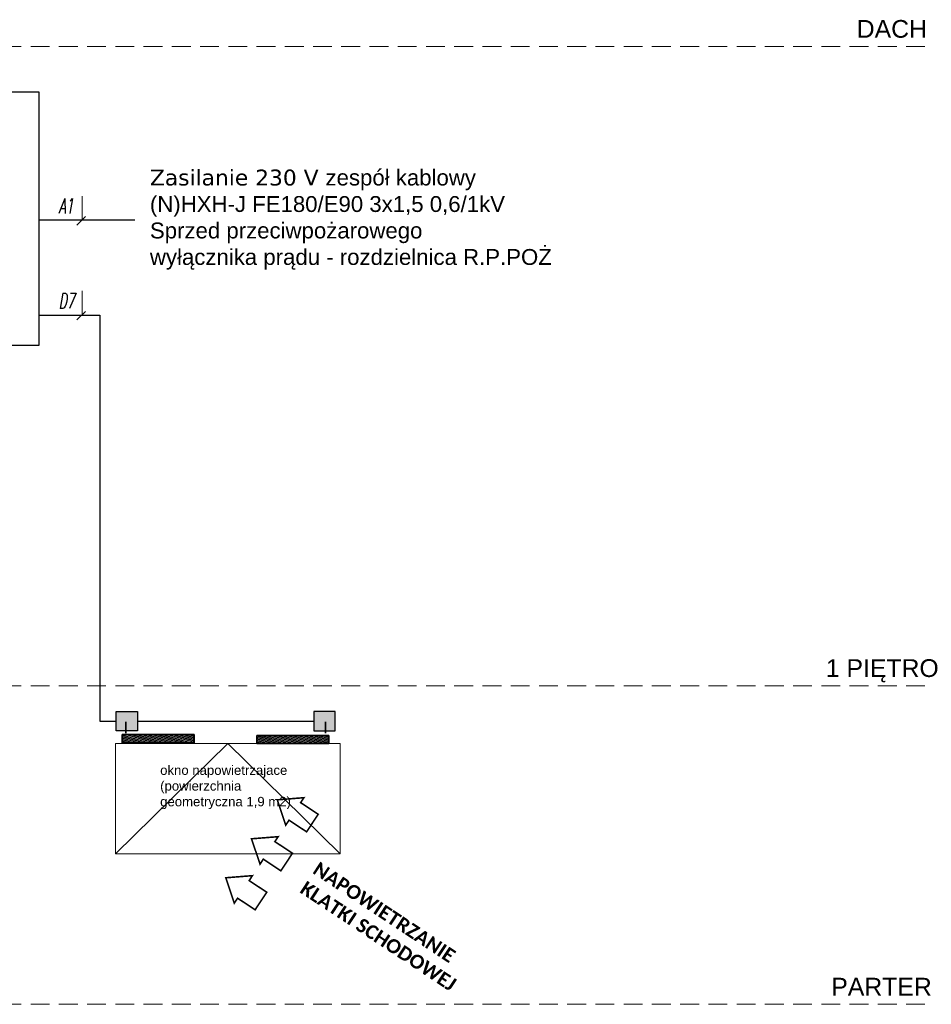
# Model space of a CAD drawing. Header units: millimetres. Extents: x 2260 to 32334, y -33324 to 11762.
# Tile 6 of 79: x 4271 to 5724, y -33324 to -31755. Entities that reach past the tile are written whole.
import ezdxf

# ---------------------------------------------------------------- set-up
doc = ezdxf.new("R2010")
doc.units = ezdxf.units.MM
doc.linetypes.add('BUR', pattern=[4.5, 3, -1.5])
for name, color, linetype in [('_-0', 5, 'Continuous'), ('E_gniazda wtyczkowe i siła', 1, 'Continuous'), ('mapp-system', 7, 'Continuous'), ('mcr_nawiew', 160, 'Continuous')]:
    doc.layers.add(name, color=color, linetype=linetype)
for name, color, linetype, lineweight in [('CP_FRAME', 217, 'Continuous', 70), ('mcr opis przewodów', 6, 'Continuous', 18), ('NOWE CZUJKI', 250, 'Continuous', 25), ('RAMKA 100', 198, 'Continuous', 15), ('Sciany zewnetrzne', 7, 'Continuous', 35), ('WYŁACZNIK', 1, 'Continuous', 18)]:
    doc.layers.add(name, color=color, linetype=linetype, lineweight=lineweight)
doc.layers.add('oddymianie', color=5, linetype='Continuous', lineweight=20, plot=False)
doc.styles.add('Arial Normalny', font='arial.ttf')
doc.styles.add('OPS_Arial', font='arial.ttf')
doc.styles.add('Roman', font='txt')
doc.styles.get("Standard").update_dxf_attribs({"font": 'arial.ttf'})
doc.styles.add('WYMIAR', font='romans.shx', dxfattribs={"width": 0.6})

msp = doc.modelspace()

# ---------------------------------------------------------------- hatches: boundary and pattern name
at = {"transparency": 33554687}
h = msp.add_hatch(color=256, dxfattribs=at)
h.dxf.hatch_style = 1
h.set_gradient(color1=(255, 0, 0), color2=(255, 0, 0), centered=1)
h.paths.add_polyline_path([(4424.875, -32888.068), (4458.913, -32888.068), (4458.913, -32857.657), (4424.875, -32857.657)])
h = msp.add_hatch(color=256, dxfattribs=at)
h.dxf.hatch_style = 1
h.set_gradient(color1=(255, 0, 0), color2=(255, 0, 0), centered=1)
h.paths.add_polyline_path([(4773.97, -32888.068), (4739.932, -32888.068), (4739.932, -32857.657), (4773.97, -32857.657)])
at = {"layer": 'WYŁACZNIK'}
h = msp.add_hatch(dxfattribs=at)
h.set_pattern_fill('ANSI32', color=150, scale=0.24192, angle=271.664578, style=0)
h.set_pattern_definition([(343.8744794, (2245.3143, 10516.1205), (0.63999888, 2.21362703), []), (343.8744794, (2245.8389, 10515.1693), (0.63999888, 2.21362703), [])])
h.paths.add_polyline_path([(4478.966, -32908.62), (4478.712, -32895.709), (4549.367, -32894.326), (4549.367, -32907.237)])
h.paths.add_polyline_path([(4434.567, -32907.237), (4434.567, -32894.326), (4549.367, -32894.326), (4549.367, -32907.237)])
h.paths.add_polyline_path([(4549.367, -32907.237), (4549.367, -32894.326), (4478.712, -32895.709), (4478.966, -32908.62)])
h = msp.add_hatch(dxfattribs=at)
h.set_pattern_fill('ANSI32', color=150, scale=0.24192, angle=271.664578, style=0)
h.set_pattern_definition([(343.8744794, (2459.8324, 10514.698), (0.63999888, 2.21362703), []), (343.8744794, (2460.357, 10513.7468), (0.63999888, 2.21362703), [])])
h.paths.add_polyline_path([(4693.484, -32910.043), (4693.23, -32897.132), (4763.885, -32895.749), (4763.885, -32908.659)])
h.paths.add_polyline_path([(4649.085, -32908.659), (4649.085, -32895.749), (4763.885, -32895.749), (4763.885, -32908.659)])
h.paths.add_polyline_path([(4763.885, -32908.659), (4763.885, -32895.749), (4693.23, -32897.132), (4693.484, -32910.043)])

# ---------------------------------------------------------------- linework, layer by layer
for points in [[(4424.875, -32857.657), (4458.913, -32857.657), (4458.913, -32888.068), (4424.875, -32888.068)], [(4773.97, -32857.657), (4739.932, -32857.657), (4739.932, -32888.068), (4773.97, -32888.068)]]:
    msp.add_lwpolyline(points, close=True)
at = {"layer": '_-0', "color": 150}
for points in [[(4434.567, -32907.237), (4434.567, -32894.326), (4549.367, -32894.326), (4549.367, -32907.237), (4434.567, -32907.237)], [(4649.085, -32908.659), (4649.085, -32895.749), (4763.885, -32895.749), (4763.885, -32908.659), (4649.085, -32908.659)]]:
    msp.add_lwpolyline(points, close=True, dxfattribs=at)
at = {"layer": 'CP_FRAME', "color": 7, "linetype": 'BUR', "lineweight": 18, "ltscale": 10}
for points in [[(5713.874, -31798.102), (2385.692, -31798.102)], [(5713.874, -32816.46), (2385.692, -32816.46)], [(5713.874, -33323.991), (2385.692, -33323.991)]]:
    msp.add_lwpolyline(points, dxfattribs=at)
at = {"layer": 'CP_FRAME', "color": 7, "lineweight": 18}
msp.add_lwpolyline([(4423.864, -33084.053), (4423.864, -32908.659), (4781.971, -32908.659), (4781.971, -33084.053)], close=True, dxfattribs=at)
msp.add_lwpolyline([(4423.864, -33084.053), (4602.918, -32908.659), (4781.971, -33084.053)], dxfattribs=at)
at = {"layer": 'E_gniazda wtyczkowe i siła'}
msp.add_line((4454.734, -32074.909), (4302.064, -32074.909), dxfattribs=at)
at = {"layer": 'mapp-system'}
for p, q in [((4302.064, -32225.935), (4398.887, -32225.935)), ((4398.887, -32225.935), (4398.887, -32873.074)), ((4398.887, -32873.074), (4424.875, -32873.074)), ((4458.913, -32873.074), (4739.932, -32873.074)), ((4549.114, -32894.326), (4434.567, -32894.326)), ((4549.367, -32894.326), (4434.567, -32894.326)), ((4434.567, -32894.326), (4434.567, -32907.237))]:
    msp.add_line(p, q, dxfattribs=at)
at = {"layer": 'mapp-system', "color": 150}
for p, q in [((4549.367, -32907.237), (4549.367, -32894.326)), ((4763.632, -32895.749), (4649.085, -32895.749)), ((4763.885, -32895.749), (4649.085, -32895.749)), ((4649.085, -32895.749), (4649.085, -32908.659)), ((4763.885, -32908.659), (4763.885, -32895.749))]:
    msp.add_line(p, q, dxfattribs=at)
at = {"layer": 'mcr opis przewodów', "lineweight": 9}
for p, q in [((4370.888, -32036.51), (4370.888, -32074.909)), ((4376.142, -32069.035), (4362.566, -32082.611)), ((4370.888, -32187.536), (4370.888, -32225.935)), ((4376.142, -32220.061), (4362.566, -32233.637))]:
    msp.add_line(p, q, dxfattribs=at)
at = {"layer": 'mcr_nawiew', "const_width": 2.518}
for points in [[(4728.561, -33049.208), (4747.043, -33021.219), (4719.028, -33002.721), (4724.239, -32994.829), (4681.773, -32998.217), (4695.336, -33038.602), (4700.547, -33030.71), (4728.561, -33049.208)], [(4706.034, -33083.324), (4687.552, -33111.313), (4659.538, -33092.815), (4654.327, -33100.706), (4640.764, -33060.322), (4683.23, -33056.934), (4678.02, -33064.826), (4706.034, -33083.324)], [(4665.025, -33145.429), (4646.543, -33173.418), (4618.529, -33154.92), (4613.318, -33162.811), (4599.755, -33122.427), (4642.222, -33119.039), (4637.011, -33126.93), (4665.025, -33145.429)]]:
    msp.add_lwpolyline(points, dxfattribs=at)
at = {"layer": 'NOWE CZUJKI', "color": 7}
msp.add_lwpolyline([(3764.149, -31870.226), (4302.064, -31870.226), (4302.064, -32274.632), (3764.149, -32274.632)], close=True, dxfattribs=at)
at = {"layer": 'Sciany zewnetrzne'}
for points in [[(4440.342, -32873.738), (4440.342, -32891.817)], [(4758.504, -32873.738), (4758.504, -32891.817)]]:
    msp.add_lwpolyline(points, dxfattribs=at)
at = {"layer": 'WYŁACZNIK', "color": 150, "lineweight": 30}
for points in [[(4549.367, -32907.237), (4549.367, -32894.326), (4434.567, -32894.326), (4434.567, -32907.237)], [(4763.885, -32908.659), (4763.885, -32895.749), (4649.085, -32895.749), (4649.085, -32908.659)]]:
    msp.add_lwpolyline(points, close=True, dxfattribs=at)

# ---------------------------------------------------------------- texts
at = {"color": 150, "linetype": 'ByBlock', "lineweight": -2, "insert": (4732.549, -33120.417), "char_height": 22.1538, "width": 339.8416, "attachment_point": 4, "rotation": 326.562521, "style": 'Arial Normalny'}
msp.add_mtext('{\\fCalibri Light|b1|i0|c238|p34;\\C5;NAPOWIETRZANIE KLATKI SCHODOWEJ}', dxfattribs=at)
at = {"layer": 'mcr opis przewodów', "lineweight": 9, "style": 'WYMIAR', "oblique": 10, "width": 0.6}
for s, p in [('A1', (4333.173, -32064.347)), ('D7', (4333.173, -32215.373))]:
    msp.add_text(s, height=24.2409, dxfattribs=at).set_placement(p)
at = {"layer": 'oddymianie', "insert": (4495.176, -32893.509), "char_height": 15, "width": 238.11628, "attachment_point": 1}
msp.add_mtext('\\P\\Pokno napowietrzajace (powierzchnia geometryczna 1,9 m2) ', dxfattribs=at)
at = {"layer": 'RAMKA 100', "color": 7, "lineweight": 25, "char_height": 28.2612, "attachment_point": 2, "style": 'OPS_Arial'}
for s, insert, width in [('DACH', (5661.116, -31755.88), 315.21478), ('1 PIĘTRO', (5645.863, -32774.238), 315.21478), ('PARTER', (5644.698, -33281.769), 321.72811)]:
    msp.add_mtext(s, dxfattribs=dict(at, insert=insert, width=width))
at = {"layer": 'WYŁACZNIK', "color": 7, "linetype": 'Continuous', "insert": (4440.897, -31994.196), "char_height": 25.30661, "width": 641.81242, "attachment_point": 1, "style": 'Roman'}
msp.add_mtext('\\pxi-1.5,l2.99988,ql;{\\fVerdana|b0|i0|c238|p34;Zasilanie 230 V \\fArial|b0|i0|c238|p34;zespół kablowy\\P(N)HXH-J FE180/E90 3x1,5 0,6/1kV\\PSprzed przeciwpożarowego\\Pwyłącznika prądu - rozdzielnica R.P.POŻ\\P\\pq*;\\fVerdana|b0|i0|c238|p34;\\C256;\\P\\fArial|b0|i0|c238|p34;\\P }', dxfattribs=at)

doc.saveas('drawing.dxf')
